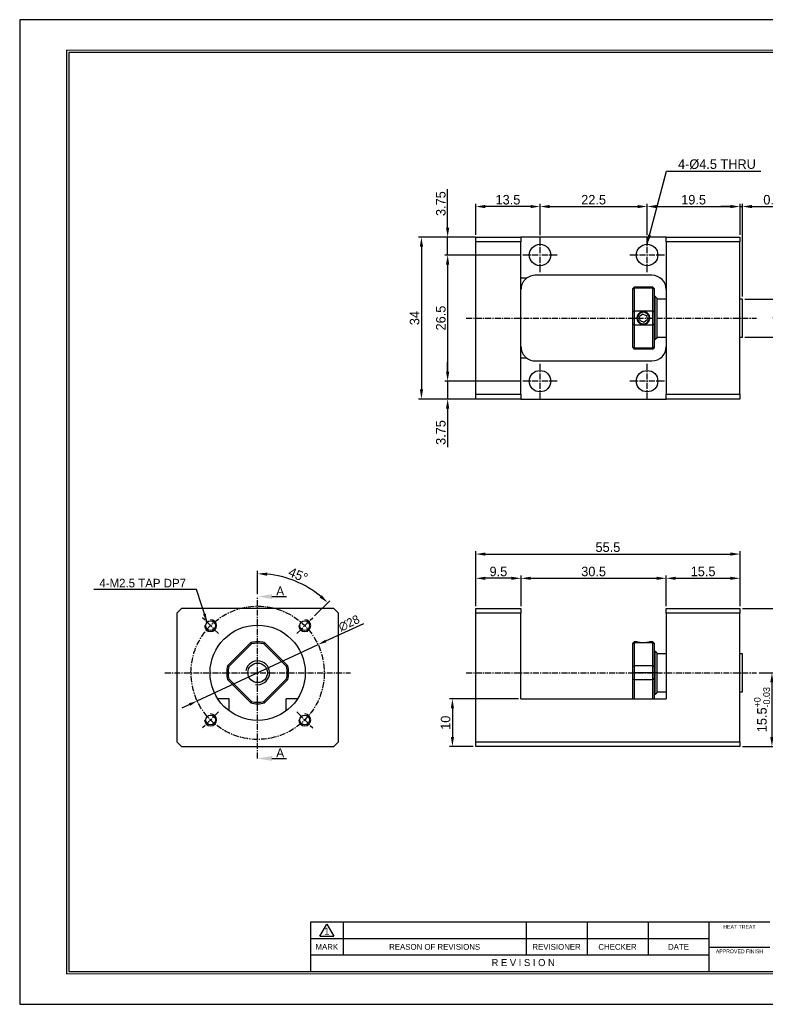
# Model space of a CAD drawing. Header units: inches. Extents: x 14 to 306, y 5 to 212.
# Tile 1 of 3: x 14 to 171, y 5 to 212. Entities that reach past the tile are written whole.
import ezdxf
from ezdxf.enums import TextEntityAlignment as Align

# ---------------------------------------------------------------- set-up
doc = ezdxf.new("R2010")
doc.units = ezdxf.units.IN
doc.header["$MEASUREMENT"] = 0
doc.linetypes.add('CENTER', pattern=[2, 1.25, -0.25, 0.25, -0.25])
doc.layers.add('OUTLINE', color=7, linetype='Continuous')
doc.layers.add('S1', color=1, linetype='CENTER')
doc.dimstyles.new('S1.8', dxfattribs={"dimtxt": 1.8, "dimasz": 1.8, "dimexe": 0.6, "dimexo": 0.5215, "dimgap": 0.4, "dimtad": 1, "dimdec": 3, "dimzin": 11, "dimdsep": 46, "dimtxsty": 'Standard', "dimcen": 0, "dimclrd": 5, "dimclre": 5, "dimclrt": 3, "dimadec": 0, "dimazin": 0, "dimtp": 3e-09, "dimtfac": 0.7, "dimtdec": 3, "dimtmove": 0, "dimatfit": 3, "dimfxl": 1.25, "dimtolj": 1, "dimtzin": 11, "dimarcsym": 0})
doc.dimstyles.new('S2', dxfattribs={"dimtxt": 2, "dimasz": 2, "dimexe": 0.6, "dimexo": 0.5215, "dimgap": 0.4, "dimtad": 1, "dimdec": 3, "dimzin": 11, "dimdsep": 46, "dimtxsty": 'Standard', "dimcen": 0, "dimclrd": 5, "dimclre": 5, "dimclrt": 3, "dimadec": 0, "dimazin": 0, "dimtp": 4e-09, "dimtfac": 0.7, "dimtdec": 3, "dimtmove": 0, "dimatfit": 3, "dimfxl": 1.25, "dimtolj": 1, "dimtzin": 11, "dimarcsym": 0})

# ---------------------------------------------------------------- blocks, each defined once
blk = doc.blocks.new('*D57')
at = {"color": 5, "lineweight": -2, "ltscale": 4}
for p, q in [((63.88, 91.14), (63.88, 96.02)), ((75.82, 86.55), (79.02, 89.75))]:
    blk.add_line(p, q, dxfattribs=at)
blk.add_arc((63.88, 74.62), 20.81, 50.5093, 84.4907, dxfattribs=at)
at = {"color": 5}
for points in [[(65.9, 95.66), (65.86, 94.99), (63.88, 95.42)], [(76.89, 90.43), (77.34, 90.92), (78.6, 89.33)]]:
    blk.add_solid(points, dxfattribs=at)
at = {"layer": 'Defpoints', "color": 0}
for p in [(74.29, 92.64), (63.88, 90.62), (75.45, 86.19), (72.11, 82.84), (63.88, 56.62)]:
    blk.add_point(p, dxfattribs=at)
at = {"color": 3, "insert": (72.39, 95.16), "char_height": 2, "attachment_point": 5, "rotation": 337.5}
blk.add_mtext('\\A1;45%%d', dxfattribs=at)
blk = doc.blocks.new('*D58')
at = {"color": 5, "lineweight": -2, "ltscale": 4}
for p, q in [((78.2, 81.29), (86.16, 85)), ((51.19, 68.7), (76.57, 80.53)), ((49.56, 67.94), (47.93, 67.18))]:
    blk.add_line(p, q, dxfattribs=at)
at = {"color": 5}
for points in [[(78.08, 81.56), (78.33, 81.02), (76.57, 80.53)], [(49.69, 67.67), (49.44, 68.21), (51.19, 68.7)]]:
    blk.add_solid(points, dxfattribs=at)
at = {"layer": 'Defpoints', "color": 0}
for p in [(76.57, 80.53), (51.19, 68.7)]:
    blk.add_point(p, dxfattribs=at)
at = {"color": 3, "insert": (83.09, 85.03), "char_height": 1.8, "attachment_point": 5, "rotation": 24.9973}
blk.add_mtext('\\A1;∅28', dxfattribs=at)
blk = doc.blocks.new('*D59')
at = {"color": 5, "lineweight": -2, "ltscale": 4}
for p, q in [((63.88, 91.14), (63.88, 96.02)), ((75.82, 86.55), (79.02, 89.75))]:
    blk.add_line(p, q, dxfattribs=at)
blk.add_arc((63.88, 74.62), 20.81, 50.5093, 84.4907, dxfattribs=at)
at = {"color": 5}
for points in [[(65.9, 95.66), (65.86, 94.99), (63.88, 95.42)], [(76.89, 90.43), (77.34, 90.92), (78.6, 89.33)]]:
    blk.add_solid(points, dxfattribs=at)
at = {"layer": 'Defpoints', "color": 0}
for p in [(74.29, 92.64), (63.88, 90.62), (75.45, 86.19), (72.11, 82.84), (63.88, 56.62)]:
    blk.add_point(p, dxfattribs=at)
at = {"color": 3, "insert": (72.39, 95.16), "char_height": 2, "attachment_point": 5, "rotation": 337.5}
blk.add_mtext('\\A1;45%%d', dxfattribs=at)
blk = doc.blocks.new('*D60')
at = {"color": 5, "lineweight": -2, "ltscale": 4}
for p, q in [((109.7, 88.64), (109.7, 95.06)), ((117.2, 94.46), (111.7, 94.46)), ((119.2, 88.64), (119.2, 95.06))]:
    blk.add_line(p, q, dxfattribs=at)
at = {"color": 5}
for points in [[(111.7, 94.79), (111.7, 94.13), (109.7, 94.46)], [(117.2, 94.13), (117.2, 94.79), (119.2, 94.46)]]:
    blk.add_solid(points, dxfattribs=at)
at = {"layer": 'Defpoints', "color": 0}
for p in [(109.7, 94.46), (109.7, 88.12), (119.2, 88.12)]:
    blk.add_point(p, dxfattribs=at)
at = {"color": 3, "insert": (114.45, 95.88), "char_height": 2, "attachment_point": 5}
blk.add_mtext('\\A1;9.5', dxfattribs=at)
blk = doc.blocks.new('*D61')
at = {"color": 5, "lineweight": -2, "ltscale": 4}
for p, q in [((119.2, 88.64), (119.2, 95.06)), ((121.2, 94.46), (147.7, 94.46)), ((149.7, 88.64), (149.7, 95.06))]:
    blk.add_line(p, q, dxfattribs=at)
at = {"color": 5}
for points in [[(121.2, 94.79), (121.2, 94.13), (119.2, 94.46)], [(147.7, 94.13), (147.7, 94.79), (149.7, 94.46)]]:
    blk.add_solid(points, dxfattribs=at)
at = {"layer": 'Defpoints', "color": 0}
for p in [(149.7, 94.46), (119.2, 88.12), (149.7, 88.12)]:
    blk.add_point(p, dxfattribs=at)
at = {"color": 3, "insert": (134.45, 95.88), "char_height": 2, "attachment_point": 5}
blk.add_mtext('\\A1;30.5', dxfattribs=at)
blk = doc.blocks.new('*D62')
at = {"color": 5, "lineweight": -2, "ltscale": 4}
for p, q in [((149.7, 88.64), (149.7, 95.06)), ((151.7, 94.46), (163.2, 94.46)), ((165.2, 88.64), (165.2, 95.06))]:
    blk.add_line(p, q, dxfattribs=at)
at = {"color": 5}
for points in [[(151.7, 94.79), (151.7, 94.13), (149.7, 94.46)], [(163.2, 94.13), (163.2, 94.79), (165.2, 94.46)]]:
    blk.add_solid(points, dxfattribs=at)
at = {"layer": 'Defpoints', "color": 0}
for p in [(165.2, 94.46), (149.7, 88.12), (165.2, 88.12)]:
    blk.add_point(p, dxfattribs=at)
at = {"color": 3, "insert": (157.45, 95.89), "char_height": 2, "attachment_point": 5}
blk.add_mtext('\\A1;15.5', dxfattribs=at)
blk = doc.blocks.new('*D63')
at = {"color": 5, "lineweight": -2, "ltscale": 4}
for p, q in [((109.7, 88.64), (109.7, 100.15)), ((111.7, 99.55), (163.2, 99.55)), ((165.2, 88.64), (165.2, 100.15))]:
    blk.add_line(p, q, dxfattribs=at)
at = {"color": 5}
for points in [[(111.7, 99.88), (111.7, 99.22), (109.7, 99.55)], [(163.2, 99.22), (163.2, 99.88), (165.2, 99.55)]]:
    blk.add_solid(points, dxfattribs=at)
at = {"layer": 'Defpoints', "color": 0}
for p in [(165.2, 99.55), (109.7, 88.12), (165.2, 88.12)]:
    blk.add_point(p, dxfattribs=at)
at = {"color": 3, "insert": (137.45, 100.98), "char_height": 2, "attachment_point": 5}
blk.add_mtext('\\A1;55.5', dxfattribs=at)
blk = doc.blocks.new('*D64')
at = {"color": 5, "lineweight": -2, "ltscale": 4}
for p, q in [((169.22, 74.62), (172.5, 74.62)), ((171.9, 72.62), (171.9, 61.12)), ((165.72, 59.12), (172.5, 59.12))]:
    blk.add_line(p, q, dxfattribs=at)
at = {"color": 5}
for points in [[(172.23, 72.62), (171.56, 72.62), (171.9, 74.62)], [(171.56, 61.12), (172.23, 61.12), (171.9, 59.12)]]:
    blk.add_solid(points, dxfattribs=at)
at = {"layer": 'Defpoints', "color": 0}
for p in [(168.7, 74.62), (165.2, 59.12), (171.9, 59.12)]:
    blk.add_point(p, dxfattribs=at)
at = {"color": 3, "insert": (169.8, 66.87), "char_height": 2, "attachment_point": 5, "rotation": 90}
blk.add_mtext('\\A1;15.5{\\H1.400000;\\S+0^ -0.03;}', dxfattribs=at)
blk = doc.blocks.new('*D65')
at = {"color": 5, "lineweight": -2, "ltscale": 4}
for p, q in [((165.72, 88.12), (177.82, 88.12)), ((177.22, 86.12), (177.22, 61.12)), ((165.72, 59.12), (177.82, 59.12))]:
    blk.add_line(p, q, dxfattribs=at)
at = {"color": 5}
for points in [[(177.55, 86.12), (176.89, 86.12), (177.22, 88.12)], [(176.89, 61.12), (177.55, 61.12), (177.22, 59.12)]]:
    blk.add_solid(points, dxfattribs=at)
at = {"layer": 'Defpoints', "color": 0}
for p in [(165.2, 88.12), (165.2, 59.12), (177.22, 59.12)]:
    blk.add_point(p, dxfattribs=at)
at = {"color": 3, "insert": (175.79, 73.62), "char_height": 2, "attachment_point": 5, "rotation": 90}
blk.add_mtext('\\A1;29', dxfattribs=at)
blk = doc.blocks.new('*D66')
at = {"color": 5, "lineweight": -2, "ltscale": 4}
for p, q in [((118.67, 69.12), (104.19, 69.12)), ((104.79, 67.12), (104.79, 61.12)), ((109.17, 59.12), (104.19, 59.12))]:
    blk.add_line(p, q, dxfattribs=at)
at = {"color": 5}
for points in [[(105.13, 67.12), (104.46, 67.12), (104.79, 69.12)], [(104.46, 61.12), (105.13, 61.12), (104.79, 59.12)]]:
    blk.add_solid(points, dxfattribs=at)
at = {"layer": 'Defpoints', "color": 0}
for p in [(119.2, 69.12), (104.79, 59.12), (109.7, 59.12)]:
    blk.add_point(p, dxfattribs=at)
at = {"color": 3, "insert": (103.36, 64.12), "char_height": 2, "attachment_point": 5, "rotation": 90}
blk.add_mtext('\\A1;10', dxfattribs=at)
blk = doc.blocks.new('*D67')
at = {"color": 5, "lineweight": -2, "ltscale": 4}
for p, q in [((109.66, 166.12), (97.68, 166.12)), ((98.28, 164.12), (98.28, 134.12)), ((109.66, 132.12), (97.68, 132.12))]:
    blk.add_line(p, q, dxfattribs=at)
at = {"color": 5}
for points in [[(98.62, 164.12), (97.95, 164.12), (98.28, 166.12)], [(97.95, 134.12), (98.62, 134.12), (98.28, 132.12)]]:
    blk.add_solid(points, dxfattribs=at)
at = {"layer": 'Defpoints', "color": 0}
for p in [(110.18, 166.12), (98.28, 132.12), (110.18, 132.12)]:
    blk.add_point(p, dxfattribs=at)
at = {"color": 3, "insert": (96.86, 149.12), "char_height": 2, "attachment_point": 5, "rotation": 90}
blk.add_mtext('\\A1;34', dxfattribs=at)
blk = doc.blocks.new('*D68')
at = {"color": 5, "lineweight": -2, "ltscale": 4}
for p, q in [((109.7, 166.64), (109.7, 173.15)), ((121.2, 172.55), (111.7, 172.55)), ((123.2, 166.51), (123.2, 173.15))]:
    blk.add_line(p, q, dxfattribs=at)
at = {"color": 5}
for points in [[(111.7, 172.88), (111.7, 172.21), (109.7, 172.55)], [(121.2, 172.21), (121.2, 172.88), (123.2, 172.55)]]:
    blk.add_solid(points, dxfattribs=at)
at = {"layer": 'Defpoints', "color": 0}
for p in [(109.7, 172.55), (109.7, 166.12), (123.2, 165.99)]:
    blk.add_point(p, dxfattribs=at)
at = {"color": 3, "insert": (116.45, 173.97), "char_height": 2, "attachment_point": 5}
blk.add_mtext('\\A1;13.5', dxfattribs=at)
blk = doc.blocks.new('*D69')
at = {"color": 5, "lineweight": -2, "ltscale": 4}
for p, q in [((123.2, 166.51), (123.2, 173.15)), ((125.2, 172.55), (143.7, 172.55)), ((145.7, 166.51), (145.7, 173.15))]:
    blk.add_line(p, q, dxfattribs=at)
at = {"color": 5}
for points in [[(125.2, 172.88), (125.2, 172.21), (123.2, 172.55)], [(143.7, 172.21), (143.7, 172.88), (145.7, 172.55)]]:
    blk.add_solid(points, dxfattribs=at)
at = {"layer": 'Defpoints', "color": 0}
for p in [(145.7, 172.55), (123.2, 165.99), (145.7, 165.99)]:
    blk.add_point(p, dxfattribs=at)
at = {"color": 3, "insert": (134.45, 173.97), "char_height": 2, "attachment_point": 5}
blk.add_mtext('\\A1;22.5', dxfattribs=at)
blk = doc.blocks.new('*D70')
at = {"color": 5, "lineweight": -2, "ltscale": 4}
for p, q in [((145.7, 166.51), (145.7, 173.15)), ((147.7, 172.55), (163.2, 172.55)), ((165.2, 166.64), (165.2, 173.15))]:
    blk.add_line(p, q, dxfattribs=at)
at = {"color": 5}
for points in [[(147.7, 172.88), (147.7, 172.21), (145.7, 172.55)], [(163.2, 172.21), (163.2, 172.88), (165.2, 172.55)]]:
    blk.add_solid(points, dxfattribs=at)
at = {"layer": 'Defpoints', "color": 0}
for p in [(165.2, 172.55), (145.7, 165.99), (165.2, 166.12)]:
    blk.add_point(p, dxfattribs=at)
at = {"color": 3, "insert": (155.45, 173.97), "char_height": 2, "attachment_point": 5}
blk.add_mtext('\\A1;19.5', dxfattribs=at)
blk = doc.blocks.new('*D71')
at = {"color": 5, "lineweight": -2, "ltscale": 4}
for p, q in [((103.79, 168.12), (103.79, 176.2)), ((109.66, 166.12), (103.19, 166.12)), ((103.79, 162.37), (103.79, 166.12)), ((119.05, 162.37), (103.19, 162.37)), ((103.79, 160.37), (103.79, 158.37))]:
    blk.add_line(p, q, dxfattribs=at)
at = {"color": 5}
for points in [[(103.45, 168.12), (104.12, 168.12), (103.79, 166.12)], [(104.12, 160.37), (103.45, 160.37), (103.79, 162.37)]]:
    blk.add_solid(points, dxfattribs=at)
at = {"layer": 'Defpoints', "color": 0}
for p in [(103.79, 166.12), (110.18, 166.12), (119.57, 162.37)]:
    blk.add_point(p, dxfattribs=at)
at = {"color": 3, "insert": (102.36, 173.16), "char_height": 2, "attachment_point": 5, "rotation": 90}
blk.add_mtext('\\A1;3.75', dxfattribs=at)
blk = doc.blocks.new('*D72')
at = {"color": 5, "lineweight": -2, "ltscale": 4}
for p, q in [((119.05, 162.37), (103.19, 162.37)), ((103.79, 160.37), (103.79, 137.87)), ((119.05, 135.87), (103.19, 135.87))]:
    blk.add_line(p, q, dxfattribs=at)
at = {"color": 5}
for points in [[(104.12, 160.37), (103.45, 160.37), (103.79, 162.37)], [(103.45, 137.87), (104.12, 137.87), (103.79, 135.87)]]:
    blk.add_solid(points, dxfattribs=at)
at = {"layer": 'Defpoints', "color": 0}
for p in [(119.57, 162.37), (103.79, 135.87), (119.57, 135.87)]:
    blk.add_point(p, dxfattribs=at)
at = {"color": 3, "insert": (102.36, 149.12), "char_height": 2, "attachment_point": 5, "rotation": 90}
blk.add_mtext('\\A1;26.5', dxfattribs=at)
blk = doc.blocks.new('*D73')
at = {"color": 5, "lineweight": -2, "ltscale": 4}
for p, q in [((103.79, 137.87), (103.79, 139.87)), ((119.05, 135.87), (103.19, 135.87)), ((103.79, 135.87), (103.79, 132.12)), ((109.66, 132.12), (103.19, 132.12)), ((103.79, 130.12), (103.79, 122.04))]:
    blk.add_line(p, q, dxfattribs=at)
at = {"color": 5}
for points in [[(103.45, 137.87), (104.12, 137.87), (103.79, 135.87)], [(104.12, 130.12), (103.45, 130.12), (103.79, 132.12)]]:
    blk.add_solid(points, dxfattribs=at)
at = {"layer": 'Defpoints', "color": 0}
for p in [(119.57, 135.87), (103.79, 132.12), (110.18, 132.12)]:
    blk.add_point(p, dxfattribs=at)
at = {"color": 3, "insert": (102.36, 125.08), "char_height": 2, "attachment_point": 5, "rotation": 90}
blk.add_mtext('\\A1;3.75', dxfattribs=at)
blk = doc.blocks.new('*D74')
at = {"color": 5, "lineweight": -2, "ltscale": 4}
for p, q in [((166.22, 153.12), (175.28, 153.12)), ((174.68, 151.12), (174.68, 147.12)), ((166.22, 145.12), (175.28, 145.12))]:
    blk.add_line(p, q, dxfattribs=at)
at = {"color": 5}
for points in [[(175.01, 151.12), (174.34, 151.12), (174.68, 153.12)], [(174.34, 147.12), (175.01, 147.12), (174.68, 145.12)]]:
    blk.add_solid(points, dxfattribs=at)
at = {"layer": 'Defpoints', "color": 0}
for p in [(165.7, 153.12), (165.7, 145.12), (174.68, 145.12)]:
    blk.add_point(p, dxfattribs=at)
at = {"color": 3, "insert": (173.2, 149.12), "char_height": 2, "attachment_point": 5, "rotation": 90}
blk.add_mtext('\\A1;%%C8', dxfattribs=at)
blk = doc.blocks.new('*D75')
at = {"color": 5, "lineweight": -2, "ltscale": 4}
for p, q in [((163.2, 172.55), (161.2, 172.55)), ((165.2, 166.64), (165.2, 173.15)), ((165.2, 172.55), (165.7, 172.55)), ((165.7, 153.64), (165.7, 173.15)), ((167.7, 172.55), (174.21, 172.55))]:
    blk.add_line(p, q, dxfattribs=at)
at = {"color": 5}
for points in [[(163.2, 172.21), (163.2, 172.88), (165.2, 172.55)], [(167.7, 172.88), (167.7, 172.21), (165.7, 172.55)]]:
    blk.add_solid(points, dxfattribs=at)
at = {"layer": 'Defpoints', "color": 0}
for p in [(165.7, 172.55), (165.2, 166.12), (165.7, 153.12)]:
    blk.add_point(p, dxfattribs=at)
at = {"color": 3, "insert": (171.95, 173.97), "char_height": 2, "attachment_point": 5}
blk.add_mtext('\\A1;0.5', dxfattribs=at)
blk = doc.blocks.new('란표제')
for p, q in [((297, 210), (0, 210)), ((0, 210), (0, 0)), ((160, 17.5), (62, 17.5)), ((64, 14.51), (65.5, 17.1)), ((65.5, 17.1), (67, 14.51)), ((69, 17.5), (69, 10.5)), ((108, 17.5), (108, 10.5)), ((121, 17.5), (121, 10.5)), ((134, 17.5), (134, 10.5)), ((147, 17.5), (147, 7)), ((147, 14), (62, 14)), ((64, 14.51), (67, 14.51)), ((147, 10.5), (62, 10.5)), ((147, 12.2), (160, 12.2)), ((0, 0), (297, 0))]:
    blk.add_line(p, q)
at = {"ltscale": 0.5}
blk.add_line((62, 17.5), (62, 7), dxfattribs=at)
at = {"const_width": 0.25}
blk.add_lwpolyline([(290.5, 6.5), (290.5, 203.5), (10, 203.5), (10, 6.5)], close=True, dxfattribs=at)
blk.add_lwpolyline([(290, 7), (290, 203), (10.5, 203), (10.5, 7)], close=True)
for s, height, p in [('HEAT TREAT', 0.8, (153.5, 16.5)), ('1', 1.5, (65.5, 15.61)), ('MARK', 1.25, (65.5, 12.25)), ('REASON OF REVISIONS', 1.25, (88.5, 12.25)), ('REVISIONER', 1.25, (114.5, 12.25)), ('CHECKER', 1.25, (127.5, 12.25)), ('DATE', 1.25, (140.5, 12.25)), ('APPROVED FINISH', 0.8, (153.5, 11.3)), ('R E V I S I O N', 1.5, (107.38, 8.9))]:
    blk.add_text(s, height=height).set_placement(p, align=Align.MIDDLE_CENTER)
at = {"ltscale": 0.5}
for tag, p, height in [('TITLE', (237.17, 24.41), 2.5), ('도번', (251.18, 15.64), 2.5), ('SCALE', (253.78, 9.55), 1.2), ('DATE', (277.02, 9.51), 1.2)]:
    blk.add_attdef(tag, p, '', height=height, dxfattribs=at)
for tag, p in [('필렛', (179.25, 10.9)), ('모따기', (179.25, 8.3))]:
    blk.add_attdef(tag, text='', height=1.15).set_placement(p, align=Align.MIDDLE_LEFT)

msp = doc.modelspace()

# ---------------------------------------------------------------- linework, layer by layer
for p, q in [((109.6955, 166.1189), (119.1955, 166.1189)), ((109.6955, 165.1189), (109.6955, 166.1189)), ((119.1955, 166.1189), (119.1955, 165.1189)), ((149.6955, 166.1189), (119.1955, 166.1189)), ((149.6955, 166.1189), (165.1955, 166.1189)), ((149.6955, 165.1189), (149.6955, 166.1189)), ((165.1955, 166.1189), (165.1955, 165.1189)), ((119.1955, 165.1189), (109.6955, 165.1189)), ((109.6955, 133.1189), (109.6955, 165.1189)), ((119.1955, 133.1189), (119.1955, 165.1189)), ((165.1955, 165.1189), (149.6955, 165.1189)), ((149.6955, 165.1189), (149.6955, 133.1189)), ((165.1955, 133.1189), (165.1955, 165.1189)), ((120.3328, 157.4705), (119.1955, 157.4705)), ((146.6955, 158.1189), (122.1955, 158.1189)), ((142.6955, 155.3189), (142.9955, 155.6189)), ((142.6955, 155.1833), (142.6955, 155.3189)), ((142.6955, 150.4083), (142.6955, 155.1833)), ((146.8955, 155.6189), (142.9955, 155.6189)), ((142.9955, 155.6189), (142.9955, 155.4574)), ((142.9955, 155.4574), (142.9955, 150.5585)), ((142.9955, 155.4574), (146.8955, 155.4574)), ((147.1955, 155.3189), (146.8955, 155.6189)), ((146.8955, 155.4574), (146.8955, 155.6189)), ((146.8955, 150.5585), (146.8955, 155.4574)), ((147.1955, 155.3189), (147.1955, 155.1833)), ((147.1955, 155.1833), (147.1955, 150.4083)), ((147.3955, 153.6189), (147.1955, 153.6189)), ((147.3955, 144.6189), (147.3955, 153.6189)), ((147.6955, 153.3189), (147.3955, 153.6189)), ((147.6955, 153.3189), (147.6955, 144.9189)), ((149.6955, 153.1189), (147.6955, 153.1189)), ((165.6955, 153.1189), (165.1955, 153.1189)), ((165.6955, 145.1189), (165.6955, 153.1189)), ((142.6955, 147.8294), (142.6955, 150.4083)), ((142.9955, 150.5585), (142.9955, 147.6793)), ((146.8955, 150.5585), (142.9955, 150.5585)), ((143.7617, 149.5678), (143.6422, 149.615)), ((144.769, 149.9756), (144.0903, 149.4376)), ((144.2168, 148.5809), (144.0903, 149.4376)), ((144.769, 149.9756), (145.5742, 149.6568)), ((145.5742, 149.6568), (145.7008, 148.8001)), ((146.8955, 147.6793), (146.8955, 150.5585)), ((147.1955, 150.4083), (147.1955, 147.8294)), ((142.6955, 143.0544), (142.6955, 147.8294)), ((142.9955, 147.6793), (146.8955, 147.6793)), ((142.9955, 147.6793), (142.9955, 142.7803)), ((144.2168, 148.5809), (145.0221, 148.2621)), ((145.0221, 148.2621), (145.7008, 148.8001)), ((146.0294, 148.67), (146.1487, 148.6227)), ((146.8955, 142.7803), (146.8955, 147.6793)), ((147.1955, 147.8294), (147.1955, 143.0544)), ((147.6955, 144.9189), (147.3955, 144.6189)), ((147.6955, 145.1189), (149.6955, 145.1189)), ((165.1955, 145.1189), (165.6955, 145.1189)), ((142.6955, 142.9189), (142.6955, 143.0544)), ((142.6955, 142.9189), (142.9955, 142.6189)), ((146.8955, 142.7803), (142.9955, 142.7803)), ((142.9955, 142.7803), (142.9955, 142.6189)), ((147.1955, 142.9189), (146.8955, 142.6189)), ((146.8955, 142.6189), (146.8955, 142.7803)), ((147.3955, 144.6189), (147.1955, 144.6189)), ((147.1955, 143.0544), (147.1955, 142.9189)), ((119.1955, 140.7672), (120.3328, 140.7672)), ((146.8955, 142.6189), (142.9955, 142.6189)), ((122.1955, 140.1189), (146.6955, 140.1189)), ((109.6955, 133.1189), (119.1955, 133.1189)), ((109.6955, 132.1189), (109.6955, 133.1189)), ((119.1955, 133.1189), (119.1955, 132.1189)), ((149.6955, 133.1189), (165.1955, 133.1189)), ((149.6955, 132.1189), (149.6955, 133.1189)), ((165.1955, 133.1189), (165.1955, 132.1189)), ((119.1955, 132.1189), (109.6955, 132.1189)), ((119.1955, 132.1189), (149.6955, 132.1189)), ((165.1955, 132.1189), (149.6955, 132.1189)), ((47.8821, 88.1154), (46.8821, 87.1154)), ((46.8821, 87.1154), (46.8821, 60.1154)), ((79.8821, 88.1154), (47.8821, 88.1154)), ((80.8821, 87.1154), (79.8821, 88.1154)), ((80.8821, 60.1154), (80.8821, 87.1154)), ((109.6955, 88.1154), (119.1955, 88.1154)), ((109.6955, 87.1154), (109.6955, 88.1154)), ((119.1955, 87.1154), (109.6955, 87.1154)), ((109.6955, 60.1154), (109.6955, 87.1154)), ((119.1955, 88.1154), (119.1955, 87.1154)), ((119.1955, 69.1154), (119.1955, 87.1154)), ((149.6955, 88.1154), (165.1955, 88.1154)), ((149.6955, 87.1154), (149.6955, 88.1154)), ((149.6955, 87.1154), (149.6955, 69.1154)), ((165.1955, 87.1154), (149.6955, 87.1154)), ((165.1955, 88.1154), (165.1955, 87.1154)), ((165.1955, 60.1154), (165.1955, 87.1154)), ((57.5435, 76.055), (62.4425, 80.9539)), ((62.5926, 80.6798), (57.8177, 75.9049)), ((69.9465, 75.9049), (65.1716, 80.6798)), ((65.3217, 80.9539), (70.2207, 76.055)), ((142.9955, 81.1154), (142.6955, 80.8154)), ((142.6955, 80.6798), (142.6955, 80.8154)), ((142.6955, 75.9049), (142.6955, 80.6798)), ((143.5455, 81.1154), (142.9955, 81.1154)), ((142.9955, 81.1154), (142.9955, 80.9539)), ((142.9955, 80.9539), (142.9955, 76.055)), ((142.9955, 80.9539), (146.8955, 80.9539)), ((146.8955, 81.1154), (146.2455, 81.1154)), ((147.1955, 80.8154), (146.8955, 81.1154)), ((146.8955, 80.9539), (146.8955, 81.1154)), ((146.8955, 76.055), (146.8955, 80.9539)), ((147.1955, 80.8154), (147.1955, 80.6798)), ((147.1955, 80.6798), (147.1955, 75.9049)), ((147.3955, 79.1154), (147.1955, 79.1154)), ((147.6955, 78.8154), (147.3955, 79.1154)), ((147.3955, 74.6154), (147.3955, 79.1154)), ((147.6955, 78.8154), (147.6955, 74.6154)), ((149.6955, 78.6154), (147.6955, 78.6154)), ((165.6955, 78.6154), (165.1955, 78.6154)), ((165.6955, 74.6154), (165.6955, 78.6154)), ((57.6821, 74.6154), (57.3821, 74.6154)), ((142.6955, 73.3259), (142.6955, 75.9049)), ((142.9955, 76.055), (142.9955, 74.6154)), ((146.8955, 76.055), (142.9955, 76.055)), ((146.8955, 74.6154), (142.9955, 74.6154)), ((142.9955, 74.6154), (142.9955, 73.1758)), ((146.8955, 74.6154), (146.8955, 76.055)), ((146.8955, 73.1758), (146.8955, 74.6154)), ((147.1955, 74.6154), (146.8955, 74.6154)), ((147.1955, 75.9049), (147.1955, 74.6154)), ((147.1955, 74.6154), (147.1955, 73.3259)), ((147.3955, 74.6154), (147.1955, 74.6154)), ((147.3955, 70.1154), (147.3955, 74.6154)), ((147.6955, 74.6154), (147.3955, 74.6154)), ((147.6955, 74.6154), (147.6955, 70.4154)), ((165.6955, 70.6154), (165.6955, 74.6154)), ((62.4425, 68.2768), (57.5435, 73.1758)), ((57.8177, 73.3259), (62.5926, 68.5509)), ((65.1716, 68.5509), (69.9465, 73.3259)), ((70.2207, 73.1758), (65.3217, 68.2768)), ((142.6955, 69.1154), (142.6955, 73.3259)), ((142.9955, 73.1758), (146.8955, 73.1758)), ((142.9955, 73.1758), (142.9955, 69.1154)), ((146.8955, 69.1154), (146.8955, 73.1758)), ((147.1955, 73.3259), (147.1955, 69.1154)), ((147.3955, 70.1154), (147.6955, 70.4154)), ((147.6955, 70.6154), (149.6955, 70.6154)), ((165.1955, 70.6154), (165.6955, 70.6154)), ((57.8821, 69.1154), (55.5305, 69.1154)), ((57.8821, 66.6154), (57.8821, 69.1154)), ((72.2337, 69.1154), (69.8821, 69.1154)), ((69.8821, 66.6154), (69.8821, 69.1154)), ((119.1955, 69.1154), (149.6955, 69.1154)), ((147.1955, 70.1154), (147.3955, 70.1154)), ((46.8821, 60.1154), (47.8821, 59.1154)), ((79.8821, 59.1154), (80.8821, 60.1154)), ((109.6955, 60.1154), (165.1955, 60.1154)), ((109.6955, 59.1154), (109.6955, 60.1154)), ((165.1955, 60.1154), (165.1955, 59.1154)), ((47.8821, 59.1154), (79.8821, 59.1154)), ((165.1955, 59.1154), (109.6955, 59.1154))]:
    msp.add_line(p, q)
at = {"color": 5, "ltscale": 5}
for p, q in [((66.8821, 90.6154), (69.9367, 90.6154)), ((66.8821, 56.6151), (69.9367, 56.6151))]:
    msp.add_line(p, q, dxfattribs=at)
for centre, radius in [((123.1955, 162.3689), 2.25), ((145.6955, 162.3689), 2.25), ((123.1955, 135.8689), 2.25), ((145.6955, 135.8689), 2.25), ((53.9826, 84.5149), 1.025), ((73.7816, 84.5149), 1.025), ((63.8821, 74.6154), 10), ((53.9826, 64.7159), 1.025), ((73.7816, 64.7159), 1.025)]:
    msp.add_circle(centre, radius)
for centre, radius, start, end in [((122.1955, 155.1189), 3, 90, 128.382588), ((146.6955, 155.1189), 3, 0, 90), ((144.8955, 149.1189), 1.2195, 158.401307, 338.401307), ((144.8955, 149.1189), 1.2195, 338.401307, 158.401307), ((146.6955, 143.1189), 3, 270, 0), ((122.1955, 143.1189), 3, 231.617412, 270), ((63.8821, 74.6154), 6.5, 77.204228, 102.795772), ((63.8821, 74.6154), 6.2, 77.995885, 102.004115), ((63.8821, 74.6154), 6.5, 167.204228, 180), ((63.8821, 74.6154), 6.5, 180, 192.795772), ((63.8821, 74.6154), 6.2, 167.995885, 180), ((63.8821, 74.6154), 6.2, 180, 192.004115), ((63.8821, 74.6154), 6.2, 347.995885, 12.004115), ((63.8821, 74.6154), 6.5, 0, 12.795772), ((63.8821, 74.6154), 6.5, 347.204228, 0), ((63.8821, 74.6154), 6.5, 257.204228, 282.795772), ((63.8821, 74.6154), 6.2, 257.995885, 282.004115)]:
    msp.add_arc(centre, radius, start, end)
at = {"color": 5}
for centre in [(53.9826, 84.5149), (73.7816, 84.5149), (53.9826, 64.7159), (73.7816, 64.7159)]:
    msp.add_arc(centre, 1.25, 180, 90, dxfattribs=at)
for points, knots in [([(120.3328, 157.4705), (120.156, 157.3305), (120.0018, 157.1766), (119.7293, 156.8406), (119.6111, 156.6584), (119.4127, 156.2612), (119.3341, 156.0488), (119.2259, 155.6025), (119.1955, 155.3675), (119.1955, 155.1189)], [0, 0, 0, 0, 0.25, 0.25, 0.5, 0.5, 0.75, 0.75, 1, 1, 1, 1]), ([(142.9955, 155.4574), (142.9395, 155.4063), (142.8395, 155.3151), (142.7395, 155.2236), (142.6955, 155.1833)], [0, 0, 0, 0, 0.56000002, 1, 1, 1, 1]), ([(146.8955, 155.4574), (146.9516, 155.4063), (147.0516, 155.3151), (147.1516, 155.2236), (147.1955, 155.1833)], [0, 0, 0, 0, 0.56000002, 1, 1, 1, 1]), ([(142.9955, 150.5585), (142.9395, 150.5303), (142.8395, 150.4801), (142.7395, 150.4303), (142.6955, 150.4083)], [0, 0, 0, 0, 0.56000002, 1, 1, 1, 1]), ([(146.2455, 149.1189), (146.2411, 149.2051), (146.235, 149.3213), (146.2017, 149.4638), (146.1756, 149.551), (146.1278, 149.6781), (146.0325, 149.8629), (145.8768, 150.0583), (145.6996, 150.2092), (145.55, 150.3031), (145.3735, 150.3871), (145.159, 150.4518), (144.8961, 150.4771), (144.694, 150.4578), (144.5517, 150.4254), (144.4644, 150.3993), (144.338, 150.3519), (144.1528, 150.2567), (143.9576, 150.1016), (143.8063, 149.9243), (143.7119, 149.7747), (143.6277, 149.5975), (143.5601, 149.382), (143.5503, 149.205), (143.5455, 149.1189)], [0, 0, 0, 0, 0.06080937, 0.08186705, 0.10330952, 0.12513967, 0.17794152, 0.25006769, 0.30091349, 0.34257025, 0.37503288, 0.43925945, 0.49987491, 0.5605405, 0.58159613, 0.60305973, 0.62493426, 0.67712144, 0.75002963, 0.80031814, 0.84201821, 0.87512622, 0.93926168, 1, 1, 1, 1]), ([(143.5455, 149.1189), (143.5476, 149.062), (143.5519, 148.9461), (143.587, 148.7721), (143.6489, 148.5872), (143.7581, 148.3756), (143.9136, 148.1801), (144.0908, 148.029), (144.2404, 147.935), (144.4169, 147.8508), (144.6316, 147.786), (144.8948, 147.7606), (145.0969, 147.7799), (145.2393, 147.8123), (145.3266, 147.8384), (145.4529, 147.8858), (145.6378, 147.9808), (145.8329, 148.1356), (145.9841, 148.3125), (146.0785, 148.4618), (146.1629, 148.639), (146.2309, 148.8549), (146.2407, 149.0325), (146.2455, 149.1189)], [0, 0, 0, 0, 0.04013808, 0.08178039, 0.1249517, 0.1777724, 0.24982435, 0.30073705, 0.34241417, 0.37485051, 0.4391684, 0.49985821, 0.56052672, 0.58158309, 0.60304733, 0.62492238, 0.67705953, 0.74979831, 0.80005659, 0.84170175, 0.87473009, 0.93908054, 1, 1, 1, 1]), ([(147.1955, 150.4083), (147.1396, 150.4362), (147.0396, 150.4861), (146.9396, 150.5363), (146.8955, 150.5585)], [0, 0, 0, 0, 0.559999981, 1, 1, 1, 1]), ([(142.9955, 147.6793), (142.9395, 147.7074), (142.8395, 147.7576), (142.7395, 147.8074), (142.6955, 147.8294)], [0, 0, 0, 0, 0.56000002, 1, 1, 1, 1]), ([(147.1955, 147.8294), (147.1396, 147.8015), (147.0396, 147.7516), (146.9396, 147.7014), (146.8955, 147.6793)], [0, 0, 0, 0, 0.55999998, 1, 1, 1, 1]), ([(119.1955, 143.1189), (119.1955, 142.8712), (119.2257, 142.6365), (119.3337, 142.1901), (119.4126, 141.977), (119.6096, 141.582), (119.7274, 141.3997), (120.0007, 141.0622), (120.1567, 140.9067), (120.3328, 140.7672)], [0, 0, 0, 0, 0.25, 0.25, 0.5, 0.5, 0.75, 0.75, 1, 1, 1, 1]), ([(142.6955, 143.0544), (142.7515, 143.0032), (142.8515, 142.9116), (142.9515, 142.8204), (142.9955, 142.7803)], [0, 0, 0, 0, 0.559999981, 1, 1, 1, 1]), ([(147.1955, 143.0544), (147.1396, 143.0032), (147.0396, 142.9116), (146.9396, 142.8204), (146.8955, 142.7803)], [0, 0, 0, 0, 0.55999998, 1, 1, 1, 1]), ([(62.4425, 80.9539), (62.4706, 80.9029), (62.5209, 80.8116), (62.5707, 80.7201), (62.5926, 80.6798)], [0, 0, 0, 0, 0.56000002, 1, 1, 1, 1]), ([(65.3217, 80.9539), (65.2936, 80.9029), (65.2433, 80.8116), (65.1935, 80.7201), (65.1716, 80.6798)], [0, 0, 0, 0, 0.56000002, 1, 1, 1, 1]), ([(142.9955, 80.9539), (142.9395, 80.9029), (142.8395, 80.8116), (142.7395, 80.7201), (142.6955, 80.6798)], [0, 0, 0, 0, 0.56000002, 1, 1, 1, 1]), ([(143.5455, 81.1154), (143.5476, 81.1149), (143.5519, 81.114), (143.587, 81.1067), (143.6489, 81.0947), (143.7581, 81.0736), (143.9136, 81.0481), (144.0908, 81.024), (144.2404, 81.0071), (144.4169, 80.9905), (144.6316, 80.9775), (144.8948, 80.9718), (145.0969, 80.9761), (145.2393, 80.9828), (145.3266, 80.9881), (145.4529, 80.9974), (145.6378, 81.016), (145.8329, 81.0415), (145.9841, 81.0656), (146.0785, 81.0823), (146.1629, 81.0987), (146.2309, 81.1121), (146.2407, 81.1143), (146.2455, 81.1154)], [0, 0, 0, 0, 0.04013808, 0.08178039, 0.1249517, 0.1777724, 0.24982435, 0.30073705, 0.34241417, 0.37485051, 0.4391684, 0.49985821, 0.56052672, 0.58158309, 0.60304733, 0.62492238, 0.67705953, 0.74979831, 0.80005659, 0.84170175, 0.87473009, 0.93908054, 1, 1, 1, 1]), ([(147.1955, 80.6798), (147.1396, 80.7311), (147.0396, 80.8226), (146.9396, 80.9138), (146.8955, 80.9539)], [0, 0, 0, 0, 0.55999998, 1, 1, 1, 1]), ([(57.5435, 76.055), (57.5946, 76.0268), (57.6858, 75.9766), (57.7774, 75.9268), (57.8177, 75.9049)], [0, 0, 0, 0, 0.56000002, 1, 1, 1, 1]), ([(69.9465, 75.9049), (69.9978, 75.9328), (70.0893, 75.9826), (70.1805, 76.0329), (70.2207, 76.055)], [0, 0, 0, 0, 0.559999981, 1, 1, 1, 1]), ([(142.6955, 75.9049), (142.7515, 75.9328), (142.8515, 75.9826), (142.9515, 76.0329), (142.9955, 76.055)], [0, 0, 0, 0, 0.559999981, 1, 1, 1, 1]), ([(147.1955, 75.9049), (147.1396, 75.9328), (147.0396, 75.9826), (146.9396, 76.0329), (146.8955, 76.055)], [0, 0, 0, 0, 0.55999998, 1, 1, 1, 1]), ([(57.5435, 73.1758), (57.5946, 73.2039), (57.6858, 73.2542), (57.7774, 73.304), (57.8177, 73.3259)], [0, 0, 0, 0, 0.56000002, 1, 1, 1, 1]), ([(69.9465, 73.3259), (69.9978, 73.298), (70.0893, 73.2482), (70.1805, 73.1979), (70.2207, 73.1758)], [0, 0, 0, 0, 0.55999998, 1, 1, 1, 1]), ([(142.6955, 73.3259), (142.7515, 73.298), (142.8515, 73.2482), (142.9515, 73.1979), (142.9955, 73.1758)], [0, 0, 0, 0, 0.55999998, 1, 1, 1, 1]), ([(147.1955, 73.3259), (147.1396, 73.298), (147.0396, 73.2482), (146.9396, 73.1979), (146.8955, 73.1758)], [0, 0, 0, 0, 0.55999998, 1, 1, 1, 1]), ([(62.5926, 68.5509), (62.5647, 68.4997), (62.5149, 68.4081), (62.4646, 68.3169), (62.4425, 68.2768)], [0, 0, 0, 0, 0.55999998, 1, 1, 1, 1]), ([(65.1716, 68.5509), (65.1995, 68.4997), (65.2493, 68.4081), (65.2996, 68.3169), (65.3217, 68.2768)], [0, 0, 0, 0, 0.55999998, 1, 1, 1, 1])]:
    msp.add_open_spline(points, degree=3, knots=knots)
at = {"color": 5, "ltscale": 5}
for points in [[(66.8821, 91.1154), (66.8821, 90.1154), (63.8821, 90.6154)], [(66.8821, 57.1151), (66.8821, 56.1151), (63.8821, 56.6151)]]:
    msp.add_solid(points, dxfattribs=at)
at = {"layer": 'OUTLINE', "ltscale": 0.2}
msp.add_circle((63.8821, 74.6154), 2.05, dxfattribs=at)
at = {"layer": 'OUTLINE', "color": 5, "ltscale": 0.2}
msp.add_arc((63.8821, 74.6154), 2.5, 260, 170, dxfattribs=at)
at = {"layer": 'S1'}
for p, q in [((123.1955, 158.7468), (123.1955, 165.9909)), ((145.6955, 158.7468), (145.6955, 165.9909)), ((126.8176, 162.3689), (119.5735, 162.3689)), ((149.3176, 162.3689), (142.0735, 162.3689)), ((107.6955, 149.1189), (168.6955, 149.1189)), ((123.1955, 132.2468), (123.1955, 139.4909)), ((145.6955, 132.2468), (145.6955, 139.4909)), ((126.8176, 135.8689), (119.5735, 135.8689)), ((149.3176, 135.8689), (142.0735, 135.8689)), ((63.8821, 56.6151), (63.8821, 90.6154)), ((55.6533, 82.8442), (52.3119, 86.1856)), ((72.1109, 82.8442), (75.4523, 86.1856)), ((44.3821, 74.6154), (83.3821, 74.6154)), ((107.6955, 74.6154), (168.6955, 74.6154)), ((55.6533, 66.3866), (52.3119, 63.0452)), ((72.1109, 66.3866), (75.4523, 63.0452))]:
    msp.add_line(p, q, dxfattribs=at)
msp.add_circle((63.8821, 74.6154), 14, dxfattribs=at)

# ---------------------------------------------------------------- block references
at = {"ltscale": 5, "xscale": 0.9848614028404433, "yscale": 0.9848614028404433, "zscale": 0.9848614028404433}
msp.add_blockref('란표제', (13.9009, 4.9763), dxfattribs=at)

# ---------------------------------------------------------------- texts
at = {"color": 3, "ltscale": 4}
for s, insert, char_height, attachment_point in [('4-%%C4.5 THRU', (152.1794, 180.3845), 2, 7), ('4-M2.5 TAP DP7', (48.8306, 92.5238), 1.8, 9)]:
    msp.add_mtext(s, dxfattribs=dict(at, insert=insert, char_height=char_height, attachment_point=attachment_point))
at = {"color": 3, "ltscale": 0.5, "char_height": 1.875, "attachment_point": 9}
for insert in [(69.4535, 90.8646), (69.4535, 56.8644)]:
    msp.add_mtext('\\A1;A', dxfattribs=dict(at, insert=insert))

# ---------------------------------------------------------------- dimensions: what is measured, and where the dimension line sits
at = {"ltscale": 4}
for base, p1, p2, picture, middle in [((103.7858, 166.1189), (119.5735, 162.3689), (110.1818, 166.1189), '*D71', (102.3592, 173.1593)), ((98.2843, 132.1189), (110.1818, 166.1189), (110.1818, 132.1189), '*D67', (96.8577, 149.1189)), ((103.7858, 135.8689), (119.5735, 162.3689), (119.5735, 135.8689), '*D72', (102.3605, 149.1189)), ((103.7858, 132.1189), (119.5735, 135.8689), (110.1818, 132.1189), '*D73', (102.3592, 125.0784)), ((177.2197, 59.1151), (165.1955, 88.1154), (165.1955, 59.1151), '*D65', (175.7944, 73.6153)), ((104.7925, 59.1154), (119.1955, 69.1151), (109.6955, 59.1154), '*D66', (103.3645, 64.1153))]:
    dim = msp.add_linear_dim(base=base, p1=p1, p2=p2, angle=90, dimstyle='S2', dxfattribs=at)
    dim.commit()
    dim.dimension.update_dxf_attribs({"geometry": picture, "text_midpoint": middle})
for base, p1, p2, picture, middle in [((109.6955, 172.5465), (123.1955, 165.9909), (109.6955, 166.1189), '*D68', (116.4455, 173.9744)), ((145.6955, 172.5465), (123.1955, 165.9909), (145.6955, 165.9909), '*D69', (134.4455, 173.9718)), ((165.1955, 172.5465), (145.6955, 165.9909), (165.1955, 166.1189), '*D70', (155.4455, 173.9744)), ((165.6955, 172.5465), (165.1955, 166.1189), (165.6955, 153.1189), '*D75', (171.9504, 173.9718)), ((165.1955, 99.5513), (109.6955, 88.1154), (165.1955, 88.1154), '*D63', (137.4455, 100.9753)), ((109.6955, 94.459), (119.1955, 88.1154), (109.6955, 88.1154), '*D60', (114.4455, 95.8843)), ((149.6955, 94.459), (119.1955, 88.1154), (149.6955, 88.1154), '*D61', (134.4455, 95.8843)), ((165.1955, 94.459), (149.6955, 88.1154), (165.1955, 88.1154), '*D62', (157.4455, 95.8869))]:
    dim = msp.add_linear_dim(base=base, p1=p1, p2=p2, dimstyle='S2', dxfattribs=at)
    dim.commit()
    dim.dimension.update_dxf_attribs({"geometry": picture, "text_midpoint": middle})
dim = msp.add_linear_dim(base=(174.6758, 145.1189), p1=(165.6955, 153.1189), p2=(165.6955, 145.1189), angle=90, text='%%C<>', dimstyle='S2', dxfattribs=at)
dim.commit()
dim.dimension.update_dxf_attribs({"geometry": '*D74', "text_midpoint": (174.6758, 149.1189), "dimtype": 160})
for picture in ['*D57', '*D59']:
    dim = msp.add_angular_dim_2l(base=(74.2859, 92.6352), line1=((72.1109, 82.8442), (75.4523, 86.1856)), line2=((63.8821, 56.6151), (63.8821, 90.6154)), dimstyle='S2', override={"dimtxsty": 'Standard'}, dxfattribs=at)
    dim.commit()
    dim.dimension.update_dxf_attribs({"geometry": picture, "text_midpoint": (72.3908, 95.1571)})
dim = msp.add_diameter_dim_2p(p1=(51.1935, 68.6993), p2=(76.5707, 80.5314), dimstyle='S1.8', dxfattribs=at)
dim.commit()
dim.dimension.update_dxf_attribs({"geometry": '*D58', "text_midpoint": (83.6525, 83.8333), "dimtype": 163})
dim = msp.add_linear_dim(base=(171.897, 59.1151), p1=(168.6955, 74.6154), p2=(165.1955, 59.1151), angle=90, dimstyle='S2', override={"dimgap": 0.4, "dimtol": 1, "dimlim": 0, "dimtp": 0, "dimtm": 0.03}, dxfattribs=at)
dim.commit()
dim.dimension.update_dxf_attribs({"geometry": '*D64', "text_midpoint": (169.8029, 66.8653)})

# ---------------------------------------------------------------- leaders
at = {"ltscale": 4, "annotation_type": 0, "has_hookline": 1}
for points, dimstyle, hookline_direction, text_width in [([(145.6955, 164.6189), (149.7794, 179.9845), (151.7794, 179.9845)], 'S2', 0, 17.3582), ([(53.2578, 85.2397), (51.0306, 92.1238), (49.2306, 92.1238)], 'S1.8', 1, 19.3278)]:
    msp.add_leader(points, dimstyle=dimstyle, dxfattribs=dict(at, hookline_direction=hookline_direction, text_width=text_width))

doc.saveas('drawing.dxf')
